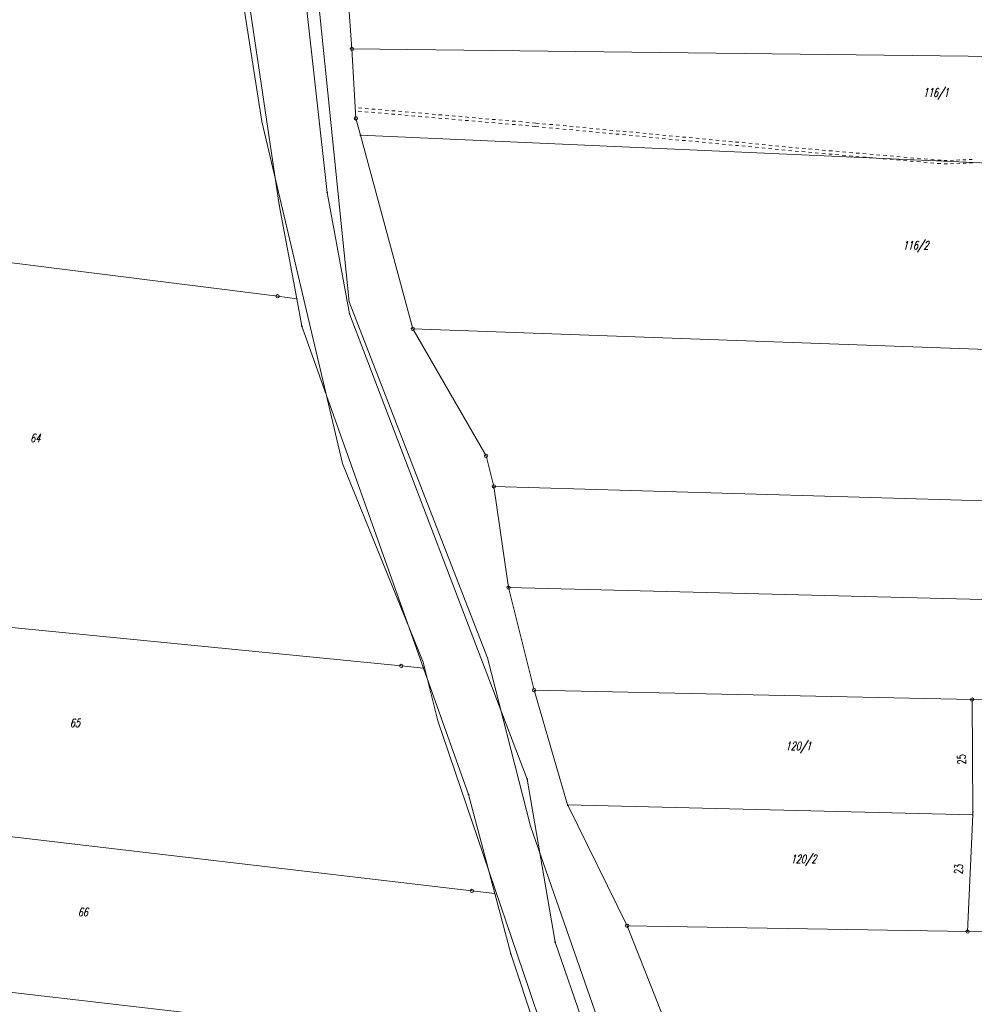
# Model space of a CAD drawing. Header units: metres. Extents: x 8389512 to 8390482, y 5507926 to 5510333.
# Tile 10 of 49: x 8390025 to 8390167, y 5508368 to 5508515. Entities that reach past the tile are written whole.
import ezdxf
from ezdxf.enums import TextEntityAlignment as Align

# ---------------------------------------------------------------- set-up
doc = ezdxf.new("R2010")
doc.units = ezdxf.units.M
doc.header["$MEASUREMENT"] = 0
doc.linetypes.add('1', pattern=[0])
doc.linetypes.add('2_OTWP', pattern=[0])
doc.layers.get('0').update_dxf_attribs({"color": 252, "linetype": 'CONTINUOUS', "lineweight": 100})
for name, color, linetype, lineweight in [('Dzialki', 252, '1', 18), ('EADTD_T_0', 252, 'CONTINUOUS', 25), ('Numery_dzialek', 252, 'CONTINUOUS', 13), ('OTW_L_0', 252, '2_OTWP', 18), ('OTW_L_3', 252, 'CONTINUOUS', 18), ('Punkty', 252, 'CONTINUOUS', 9)]:
    doc.layers.add(name, color=color, linetype=linetype, lineweight=lineweight)
doc.styles.get("Standard").update_dxf_attribs({"font": 'Simplex.SHX', "width": 0.75})

# ---------------------------------------------------------------- blocks, each defined once
blk = doc.blocks.new('GRO')
at = {"linetype": 'Continuous'}
blk.add_circle((0, 0), 0.045, dxfattribs=at)
blk = doc.blocks.new('GRT')
at = {"linetype": 'Continuous'}
blk.add_circle((0, 0), 0.25, dxfattribs=at)

msp = doc.modelspace()

# ---------------------------------------------------------------- linework, layer by layer
at = {"layer": 'Dzialki'}
for p, q in [((8390066.39, 5508530.71), (8390070.99, 5508489.3)), ((8390063.88, 5508487.44), (8390057.56, 5508529.9)), ((8390074.7, 5508510.69), (8390073.21, 5508530.37)), ((8390075.3, 5508500.35), (8390074.7, 5508510.69)), ((8390074.7, 5508510.69), (8390240.06, 5508508.76)), ((8390075.97, 5508497.86), (8390075.3, 5508500.35)), ((8390083.78, 5508468.97), (8390075.97, 5508497.86)), ((8390075.97, 5508497.86), (8390240.41, 5508490.46)), ((8390070.99, 5508489.3), (8390074.35, 5508471.24)), ((8390066.48, 5508473.48), (8390063.88, 5508487.44)), ((8389974.01, 5508485.07), (8390063.62, 5508473.84)), ((8390063.62, 5508473.84), (8390066.48, 5508473.48)), ((8390067.24, 5508469.38), (8390066.48, 5508473.48)), ((8390074.35, 5508471.24), (8390100.82, 5508401.9)), ((8390085.35, 5508418.45), (8390067.24, 5508469.38)), ((8390094.68, 5508450.07), (8390083.78, 5508468.97)), ((8390083.78, 5508468.97), (8390240.93, 5508463.36)), ((8390095.85, 5508445.51), (8390094.68, 5508450.07)), ((8390098.04, 5508430.45), (8390095.85, 5508445.51)), ((8390095.85, 5508445.51), (8390242.25, 5508441.26)), ((8389969.06, 5508429.93), (8390082.05, 5508418.78)), ((8390101.83, 5508415.16), (8390098.04, 5508430.45)), ((8390098.04, 5508430.45), (8390245.77, 5508426.73)), ((8390082.05, 5508418.78), (8390085.35, 5508418.45)), ((8390092.05, 5508399.61), (8390085.35, 5508418.45)), ((8390106.84, 5508398.08), (8390101.83, 5508415.16)), ((8390101.83, 5508415.16), (8390167.1, 5508413.75)), ((8390167.1, 5508413.75), (8390252.26, 5508411.9)), ((8390167.22, 5508397.02), (8390167.1, 5508413.75)), ((8390100.82, 5508401.9), (8390104.98, 5508377.61)), ((8389966.1, 5508400.11), (8390092.58, 5508385.26)), ((8390095.97, 5508384.85), (8390092.05, 5508399.61)), ((8390106.86, 5508398.02), (8390106.84, 5508398.08)), ((8390106.84, 5508398.08), (8390167.2, 5508396.57)), ((8390115.71, 5508380.07), (8390106.86, 5508398.02)), ((8390167.2, 5508396.57), (8390167.22, 5508397.02)), ((8390166.43, 5508379.2), (8390167.2, 5508396.57)), ((8390092.58, 5508385.26), (8390095.97, 5508384.85)), ((8390098.36, 5508375.87), (8390095.97, 5508384.85)), ((8390133.74, 5508334.3), (8390115.71, 5508380.07)), ((8390115.71, 5508380.07), (8390166.43, 5508379.2)), ((8390166.43, 5508379.2), (8390169.07, 5508379.16)), ((8389963.82, 5508377.12), (8390100.88, 5508361.26)), ((8390104.98, 5508377.61), (8390128.56, 5508309.4)), ((8390103.34, 5508360.97), (8390098.36, 5508375.87))]:
    msp.add_line(p, q, dxfattribs=at)
at = {"layer": 'OTW_L_0', "linetype": '2_OTWP'}
for p, q in [((8390068.36, 5508531.01), (8390074.28, 5508472.99)), ((8390061.26, 5508499.87), (8390056.71, 5508529.09)), ((8390073.31, 5508448.95), (8390061.26, 5508499.87)), ((8390074.28, 5508472.99), (8390086.26, 5508442.18)), ((8390085.31, 5508419.34), (8390073.31, 5508448.95)), ((8390086.26, 5508442.18), (8390094.89, 5508419.97)), ((8390087.5, 5508410.57), (8390085.31, 5508419.34)), ((8390094.89, 5508419.97), (8390101.32, 5508394.91)), ((8390101.13, 5508370.55), (8390087.5, 5508410.57)), ((8390101.32, 5508394.91), (8390113.28, 5508360.5)), ((8390103.27, 5508364.24), (8390101.13, 5508370.55))]:
    msp.add_line(p, q, dxfattribs=at)
at = {"layer": 'OTW_L_3', "linetype": '2_OTWP'}
for p, q in [((8390076.11, 5508501.38), (8390075.62, 5508501.42)), ((8390076.16, 5508501.87), (8390075.66, 5508501.92)), ((8390077.11, 5508501.29), (8390076.61, 5508501.33)), ((8390077.15, 5508501.79), (8390076.66, 5508501.83)), ((8390078.11, 5508501.2), (8390077.61, 5508501.25)), ((8390078.15, 5508501.7), (8390077.65, 5508501.74)), ((8390079.11, 5508501.12), (8390078.61, 5508501.16)), ((8390079.15, 5508501.62), (8390078.65, 5508501.66)), ((8390080.15, 5508501.53), (8390079.65, 5508501.57)), ((8390081.14, 5508501.45), (8390080.64, 5508501.49)), ((8390082.14, 5508501.36), (8390081.64, 5508501.4)), ((8390083.14, 5508501.27), (8390082.64, 5508501.32)), ((8390084.13, 5508501.19), (8390083.64, 5508501.23)), ((8390085.13, 5508501.1), (8390084.63, 5508501.15)), ((8390080.1, 5508501.03), (8390079.6, 5508501.08)), ((8390081.1, 5508500.95), (8390080.6, 5508500.99)), ((8390082.1, 5508500.86), (8390081.6, 5508500.9)), ((8390083.09, 5508500.78), (8390082.6, 5508500.82)), ((8390084.09, 5508500.69), (8390083.59, 5508500.73)), ((8390085.09, 5508500.61), (8390084.59, 5508500.65)), ((8390086.09, 5508500.52), (8390085.59, 5508500.56)), ((8390086.13, 5508501.02), (8390085.63, 5508501.06)), ((8390087.08, 5508500.43), (8390086.58, 5508500.48)), ((8390087.13, 5508500.93), (8390086.63, 5508500.97)), ((8390088.08, 5508500.35), (8390087.58, 5508500.39)), ((8390088.12, 5508500.85), (8390087.62, 5508500.89)), ((8390089.08, 5508500.26), (8390088.58, 5508500.31)), ((8390089.12, 5508500.76), (8390088.62, 5508500.8)), ((8390090.08, 5508500.18), (8390089.58, 5508500.22)), ((8390090.12, 5508500.68), (8390089.62, 5508500.72)), ((8390091.07, 5508500.09), (8390090.57, 5508500.13)), ((8390091.12, 5508500.59), (8390090.62, 5508500.63)), ((8390092.07, 5508500.01), (8390091.57, 5508500.05)), ((8390092.11, 5508500.5), (8390091.61, 5508500.55)), ((8390093.07, 5508499.92), (8390092.57, 5508499.96)), ((8390093.11, 5508500.42), (8390092.61, 5508500.46)), ((8390094.06, 5508499.83), (8390093.57, 5508499.88)), ((8390094.11, 5508500.33), (8390093.61, 5508500.38)), ((8390095.06, 5508499.75), (8390094.56, 5508499.79)), ((8390095.1, 5508500.25), (8390094.61, 5508500.29)), ((8390096.06, 5508499.66), (8390095.56, 5508499.71)), ((8390096.1, 5508500.16), (8390095.6, 5508500.2)), ((8390097.1, 5508500.08), (8390096.6, 5508500.12)), ((8390098.1, 5508499.99), (8390097.6, 5508500.03)), ((8390099.09, 5508499.91), (8390098.59, 5508499.95)), ((8390100.09, 5508499.82), (8390099.59, 5508499.86)), ((8390101.09, 5508499.73), (8390100.59, 5508499.78)), ((8390102.08, 5508499.65), (8390101.59, 5508499.69)), ((8390102.09, 5508499.65), (8390102.6, 5508499.6)), ((8390097.06, 5508499.58), (8390096.56, 5508499.62)), ((8390098.05, 5508499.49), (8390097.55, 5508499.54)), ((8390099.05, 5508499.41), (8390098.55, 5508499.45)), ((8390100.05, 5508499.32), (8390099.55, 5508499.36)), ((8390101.04, 5508499.24), (8390100.55, 5508499.28)), ((8390102.04, 5508499.15), (8390101.54, 5508499.19)), ((8390102.04, 5508499.15), (8390102.55, 5508499.1)), ((8390103.06, 5508499.05), (8390103.56, 5508499)), ((8390103.1, 5508499.55), (8390103.61, 5508499.5)), ((8390104.07, 5508498.96), (8390104.58, 5508498.91)), ((8390104.12, 5508499.45), (8390104.63, 5508499.41)), ((8390105.09, 5508498.86), (8390105.6, 5508498.81)), ((8390105.14, 5508499.36), (8390105.65, 5508499.31)), ((8390106.11, 5508498.76), (8390106.6, 5508498.71)), ((8390106.16, 5508499.26), (8390106.65, 5508499.21)), ((8390107.1, 5508498.67), (8390107.59, 5508498.62)), ((8390107.14, 5508499.17), (8390107.64, 5508499.12)), ((8390108.09, 5508498.57), (8390108.58, 5508498.53)), ((8390108.13, 5508499.07), (8390108.63, 5508499.03)), ((8390109.08, 5508498.48), (8390109.57, 5508498.43)), ((8390109.12, 5508498.98), (8390109.62, 5508498.93)), ((8390110.06, 5508498.39), (8390110.56, 5508498.34)), ((8390110.11, 5508498.88), (8390110.61, 5508498.84)), ((8390111.05, 5508498.29), (8390111.55, 5508498.25)), ((8390111.1, 5508498.79), (8390111.6, 5508498.74)), ((8390112.04, 5508498.2), (8390112.54, 5508498.15)), ((8390112.09, 5508498.7), (8390112.58, 5508498.65)), ((8390113.08, 5508498.6), (8390113.57, 5508498.56)), ((8390114.07, 5508498.51), (8390114.56, 5508498.46)), ((8390115.06, 5508498.42), (8390115.55, 5508498.37)), ((8390116.05, 5508498.32), (8390116.54, 5508498.28)), ((8390117.04, 5508498.23), (8390117.53, 5508498.18)), ((8390113.03, 5508498.11), (8390113.53, 5508498.06)), ((8390114.02, 5508498.01), (8390114.52, 5508497.97)), ((8390115.01, 5508497.92), (8390115.5, 5508497.87)), ((8390116, 5508497.82), (8390116.49, 5508497.78)), ((8390116.99, 5508497.73), (8390117.48, 5508497.68)), ((8390117.98, 5508497.64), (8390118.47, 5508497.59)), ((8390118.02, 5508498.13), (8390118.52, 5508498.09)), ((8390118.97, 5508497.54), (8390119.46, 5508497.5)), ((8390119.01, 5508498.04), (8390119.51, 5508497.99)), ((8390119.96, 5508497.45), (8390120.45, 5508497.4)), ((8390120, 5508497.95), (8390120.5, 5508497.9)), ((8390120.94, 5508497.36), (8390121.44, 5508497.31)), ((8390120.99, 5508497.85), (8390121.49, 5508497.81)), ((8390121.93, 5508497.26), (8390122.43, 5508497.22)), ((8390121.98, 5508497.76), (8390122.48, 5508497.71)), ((8390122.92, 5508497.17), (8390123.42, 5508497.12)), ((8390122.97, 5508497.67), (8390123.46, 5508497.62)), ((8390123.91, 5508497.07), (8390124.41, 5508497.03)), ((8390123.96, 5508497.57), (8390124.45, 5508497.53)), ((8390124.9, 5508496.98), (8390125.4, 5508496.93)), ((8390124.95, 5508497.48), (8390125.44, 5508497.43)), ((8390125.89, 5508496.89), (8390126.39, 5508496.84)), ((8390125.94, 5508497.38), (8390126.43, 5508497.34)), ((8390126.88, 5508496.79), (8390127.37, 5508496.75)), ((8390126.93, 5508497.29), (8390127.42, 5508497.24)), ((8390127.92, 5508497.2), (8390128.41, 5508497.15)), ((8390128.91, 5508497.1), (8390129.4, 5508497.06)), ((8390129.89, 5508497.01), (8390130.39, 5508496.96)), ((8390130.88, 5508496.92), (8390131.38, 5508496.87)), ((8390131.87, 5508496.82), (8390132.37, 5508496.78)), ((8390132.86, 5508496.73), (8390133.36, 5508496.68)), ((8390127.87, 5508496.7), (8390128.36, 5508496.65)), ((8390128.86, 5508496.61), (8390129.35, 5508496.56)), ((8390129.85, 5508496.51), (8390130.34, 5508496.47)), ((8390130.84, 5508496.42), (8390131.33, 5508496.37)), ((8390131.83, 5508496.32), (8390132.32, 5508496.28)), ((8390132.81, 5508496.23), (8390133.31, 5508496.18)), ((8390133.8, 5508496.14), (8390134.3, 5508496.09)), ((8390133.85, 5508496.63), (8390134.35, 5508496.59)), ((8390134.79, 5508496.04), (8390135.29, 5508496)), ((8390134.84, 5508496.54), (8390135.33, 5508496.49)), ((8390135.78, 5508495.95), (8390136.28, 5508495.9)), ((8390135.83, 5508496.45), (8390136.32, 5508496.4)), ((8390136.77, 5508495.86), (8390137.27, 5508495.81)), ((8390136.82, 5508496.35), (8390137.31, 5508496.31)), ((8390137.76, 5508495.76), (8390138.25, 5508495.72)), ((8390137.81, 5508496.26), (8390138.3, 5508496.21)), ((8390138.75, 5508495.67), (8390139.24, 5508495.62)), ((8390138.8, 5508496.17), (8390139.29, 5508496.12)), ((8390139.74, 5508495.57), (8390140.23, 5508495.53)), ((8390139.79, 5508496.07), (8390140.28, 5508496.03)), ((8390140.73, 5508495.48), (8390141.22, 5508495.43)), ((8390140.77, 5508495.98), (8390141.27, 5508495.93)), ((8390141.72, 5508495.39), (8390142.21, 5508495.34)), ((8390141.76, 5508495.89), (8390142.26, 5508495.84)), ((8390142.71, 5508495.29), (8390143.21, 5508495.25)), ((8390142.75, 5508495.79), (8390143.26, 5508495.75)), ((8390143.76, 5508495.7), (8390144.27, 5508495.66)), ((8390144.77, 5508495.62), (8390145.28, 5508495.57)), ((8390145.78, 5508495.53), (8390146.29, 5508495.49)), ((8390146.8, 5508495.44), (8390147.3, 5508495.4)), ((8390147.81, 5508495.36), (8390148.31, 5508495.31)), ((8390148.82, 5508495.27), (8390149.32, 5508495.23)), ((8390143.72, 5508495.21), (8390144.22, 5508495.16)), ((8390144.73, 5508495.12), (8390145.24, 5508495.08)), ((8390145.74, 5508495.03), (8390146.25, 5508494.99)), ((8390146.75, 5508494.95), (8390147.26, 5508494.9)), ((8390147.76, 5508494.86), (8390148.27, 5508494.82)), ((8390148.77, 5508494.77), (8390149.28, 5508494.73)), ((8390149.79, 5508494.68), (8390150.29, 5508494.64)), ((8390149.83, 5508495.18), (8390150.33, 5508495.14)), ((8390150.8, 5508494.6), (8390151.3, 5508494.55)), ((8390150.84, 5508495.1), (8390151.34, 5508495.05)), ((8390151.81, 5508494.51), (8390152.31, 5508494.47)), ((8390151.85, 5508495.01), (8390152.36, 5508494.97)), ((8390152.82, 5508494.42), (8390153.32, 5508494.38)), ((8390152.86, 5508494.92), (8390153.37, 5508494.88)), ((8390153.83, 5508494.34), (8390154.33, 5508494.29)), ((8390153.87, 5508494.84), (8390154.38, 5508494.79)), ((8390154.84, 5508494.25), (8390155.35, 5508494.21)), ((8390154.88, 5508494.75), (8390155.39, 5508494.7)), ((8390155.85, 5508494.16), (8390156.36, 5508494.12)), ((8390155.89, 5508494.66), (8390156.4, 5508494.62)), ((8390156.86, 5508494.08), (8390157.37, 5508494.03)), ((8390156.91, 5508494.57), (8390157.41, 5508494.53)), ((8390157.87, 5508493.99), (8390158.38, 5508493.95)), ((8390157.92, 5508494.49), (8390158.42, 5508494.44)), ((8390158.88, 5508493.9), (8390159.39, 5508493.86)), ((8390158.93, 5508494.4), (8390159.43, 5508494.36)), ((8390159.9, 5508493.82), (8390160.4, 5508493.77)), ((8390159.94, 5508494.31), (8390160.44, 5508494.27)), ((8390160.95, 5508494.23), (8390161.45, 5508494.18)), ((8390161.96, 5508494.14), (8390162.47, 5508494.1)), ((8390162.94, 5508494.05), (8390163.4, 5508494.07)), ((8390163.87, 5508494.09), (8390164.33, 5508494.11)), ((8390164.8, 5508494.13), (8390165.26, 5508494.15)), ((8390165.73, 5508494.17), (8390166.19, 5508494.19)), ((8390166.66, 5508494.21), (8390167.12, 5508494.23)), ((8390160.91, 5508493.73), (8390161.41, 5508493.68)), ((8390161.92, 5508493.64), (8390162.42, 5508493.6)), ((8390162.96, 5508493.55), (8390163.42, 5508493.57)), ((8390163.89, 5508493.59), (8390164.35, 5508493.61)), ((8390164.82, 5508493.63), (8390165.28, 5508493.65)), ((8390165.75, 5508493.67), (8390166.21, 5508493.69)), ((8390166.68, 5508493.71), (8390167.14, 5508493.73))]:
    msp.add_line(p, q, dxfattribs=at)

# ---------------------------------------------------------------- block references
at = {"layer": 'Punkty'}
for name, p in [('GRT', (8390074.7, 5508510.69)), ('GRT', (8390075.3, 5508500.35)), ('GRO', (8390075.97, 5508497.86)), ('GRO', (8390070.99, 5508489.3)), ('GRO', (8390063.88, 5508487.44)), ('GRT', (8390063.62, 5508473.84)), ('GRO', (8390066.48, 5508473.48)), ('GRO', (8390074.35, 5508471.24)), ('GRO', (8390067.24, 5508469.38)), ('GRT', (8390083.78, 5508468.97)), ('GRT', (8390094.68, 5508450.07)), ('GRT', (8390095.85, 5508445.51)), ('GRT', (8390098.04, 5508430.45)), ('GRT', (8390082.05, 5508418.78)), ('GRO', (8390085.35, 5508418.45)), ('GRT', (8390101.83, 5508415.16)), ('GRT', (8390167.1, 5508413.75)), ('GRO', (8390100.82, 5508401.9)), ('GRO', (8390092.05, 5508399.61)), ('GRO', (8390106.84, 5508398.08)), ('GRO', (8390106.86, 5508398.02)), ('GRO', (8390167.22, 5508397.02)), ('GRO', (8390167.2, 5508396.57)), ('GRT', (8390092.58, 5508385.26)), ('GRO', (8390095.97, 5508384.85)), ('GRT', (8390115.71, 5508380.07)), ('GRT', (8390166.43, 5508379.2)), ('GRO', (8390104.98, 5508377.61)), ('GRO', (8390098.36, 5508375.87))]:
    msp.add_blockref(name, p, dxfattribs=at)

# ---------------------------------------------------------------- texts
at = {"layer": 'EADTD_T_0', "width": 0.7}
for s, rotation, p in [('25', 92.81, (8390166.14, 5508404.89)), ('23', 86.91, (8390165.72, 5508388.49))]:
    msp.add_text(s, height=1.25, rotation=rotation, dxfattribs=at).set_placement(p, align=Align.CENTER)
at = {"layer": 'Numery_dzialek', "oblique": 15, "width": 0.7}
for s, p in [('116/1', (8390161.7, 5508504.11)), ('116/2', (8390158.69, 5508481.35)), ('64', (8390027.51, 5508452.72)), ('65', (8390033.43, 5508410.28)), ('120/1', (8390141.22, 5508406.74)), ('120/2', (8390141.99, 5508389.92)), ('66', (8390034.61, 5508382.1))]:
    msp.add_text(s, height=1.25, dxfattribs=at).set_placement(p, align=Align.MIDDLE)

doc.saveas('drawing.dxf')
